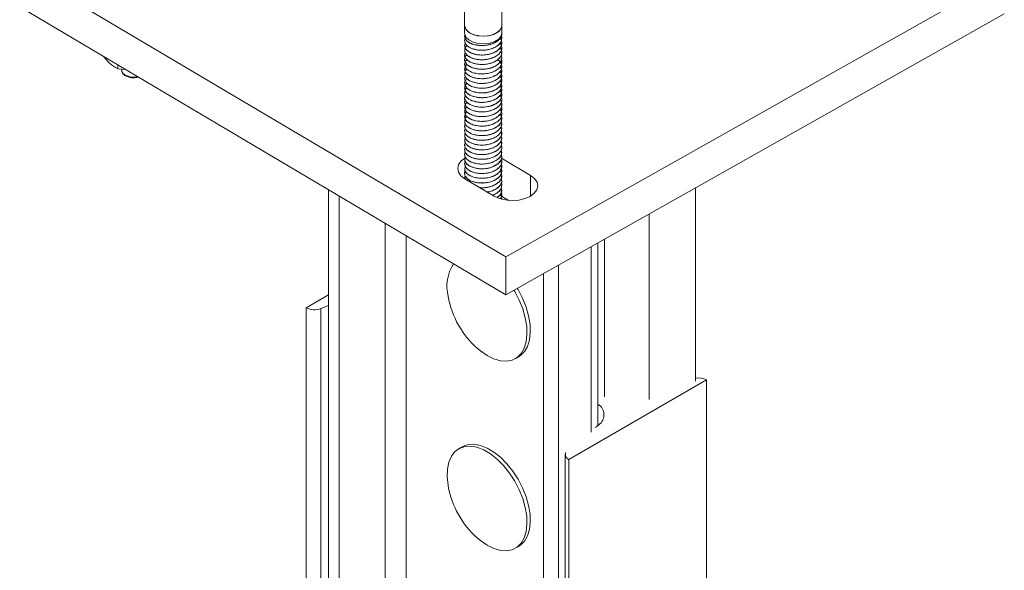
# Model space of a CAD drawing. Header units: millimetres. Extents: x -136 to 1613, y -2821 to -510.
# Tile 12 of 69: x -136 to 76, y -1948 to -1830. Entities that reach past the tile are written whole.
import ezdxf

# ---------------------------------------------------------------- set-up
doc = ezdxf.new("R2010")
doc.units = ezdxf.units.MM

msp = doc.modelspace()

# ---------------------------------------------------------------- linework, layer by layer
at = {"color": 7, "linetype": 'Continuous', "lineweight": 15}
for p, q in [((-135.98, -1818.76), (-31.22, -1880.74)), ((-31.22, -1880.74), (76.14, -1820.27)), ((-135.98, -1826.93), (-31.22, -1888.91)), ((-40.12, -1827.27), (-40.12, -1830.93)), ((-32.12, -1830.93), (-32.12, -1827.26)), ((-31.22, -1888.91), (76.14, -1828.43)), ((-40.12, -1830.93), (-40.12, -1832.57)), ((-32.12, -1832.57), (-32.12, -1830.93)), ((-32.12, -1832.68), (-32.12, -1832.67)), ((-40.12, -1833.18), (-40.12, -1833.19)), ((-40.12, -1834.2), (-40.12, -1834.21)), ((-32.12, -1833.7), (-32.12, -1833.69)), ((-32.12, -1834.72), (-32.12, -1834.71)), ((-40.12, -1835.22), (-40.12, -1835.23)), ((-40.12, -1836.25), (-40.12, -1836.25)), ((-32.12, -1835.74), (-32.12, -1835.74)), ((-32.12, -1836.76), (-32.12, -1836.76)), ((-117.82, -1837.67), (-116.82, -1838.86)), ((-40.12, -1837.27), (-40.12, -1837.27)), ((-40.12, -1838.29), (-40.12, -1838.3)), ((-32.12, -1837.78), (-32.12, -1837.78)), ((-32.12, -1838.81), (-32.12, -1838.8)), ((-114.86, -1839.42), (-114.86, -1840.24)), ((-114.86, -1840.24), (-113.29, -1840.41)), ((-40.12, -1839.31), (-40.12, -1839.32)), ((-40.12, -1840.33), (-40.12, -1840.34)), ((-32.12, -1839.83), (-32.12, -1839.82)), ((-32.12, -1840.85), (-32.12, -1840.84)), ((-40.12, -1841.35), (-40.12, -1841.36)), ((-40.12, -1842.37), (-40.12, -1842.38)), ((-32.12, -1841.87), (-32.12, -1841.86)), ((-32.12, -1842.89), (-32.12, -1842.88)), ((-40.12, -1843.39), (-40.12, -1843.4)), ((-40.12, -1844.41), (-40.12, -1844.42)), ((-32.12, -1843.91), (-32.12, -1843.9)), ((-32.12, -1844.93), (-32.12, -1844.92)), ((-40.12, -1845.43), (-40.12, -1845.44)), ((-40.12, -1846.45), (-40.12, -1846.46)), ((-40.12, -1847.47), (-40.12, -1847.48)), ((-32.12, -1845.95), (-32.12, -1845.94)), ((-32.12, -1846.97), (-32.12, -1846.96)), ((-40.12, -1848.49), (-40.12, -1848.5)), ((-40.12, -1849.51), (-40.12, -1849.52)), ((-32.12, -1847.99), (-32.12, -1847.98)), ((-32.12, -1849.01), (-32.12, -1849)), ((-40.12, -1850.53), (-40.12, -1850.54)), ((-40.12, -1851.56), (-40.12, -1851.56)), ((-32.12, -1850.03), (-32.12, -1850.02)), ((-32.12, -1851.05), (-32.12, -1851.05)), ((-40.12, -1852.58), (-40.12, -1852.58)), ((-40.12, -1853.6), (-40.12, -1853.6)), ((-32.12, -1852.07), (-32.12, -1852.07)), ((-32.12, -1853.09), (-32.12, -1853.09)), ((-40.12, -1854.62), (-40.12, -1854.63)), ((-40.12, -1855.64), (-40.12, -1855.65)), ((-32.12, -1854.12), (-32.12, -1854.11)), ((-32.12, -1855.14), (-32.12, -1855.13)), ((-40.12, -1856.66), (-40.12, -1856.67)), ((-40.12, -1857.68), (-40.12, -1857.69)), ((-32.12, -1856.16), (-32.12, -1856.15)), ((-32.12, -1857.18), (-32.12, -1857.17)), ((-40.12, -1858.7), (-40.12, -1858.71)), ((-40.12, -1859.72), (-40.12, -1859.73)), ((-25.9, -1863.23), (-32.18, -1859.51)), ((-32.12, -1858.2), (-32.12, -1858.19)), ((-32.12, -1859.22), (-32.12, -1859.21)), ((-32.12, -1860.24), (-32.12, -1860.23)), ((-40.12, -1860.74), (-40.12, -1860.75)), ((-40.12, -1861.76), (-40.12, -1861.77)), ((-32.12, -1861.26), (-32.12, -1861.25)), ((-32.12, -1862.28), (-32.12, -1862.27)), ((-40.12, -1862.78), (-40.12, -1862.79)), ((-40.12, -1863.8), (-40.12, -1863.81)), ((-40.06, -1863.94), (-33.77, -1867.66)), ((-40.03, -1863.8), (-39.98, -1863.99)), ((-32.12, -1863.3), (-32.12, -1863.29)), ((-32.12, -1864.32), (-32.12, -1864.31)), ((-69.43, -1866.3), (-69.43, -1984.63)), ((-32.12, -1865.34), (-32.12, -1865.33)), ((-32.12, -1866.36), (-32.12, -1866.36)), ((9.59, -1865.92), (9.59, -1907.53)), ((-67.17, -1867.64), (-67.17, -1986.53)), ((-32.18, -1867.67), (-32.41, -1867.55)), ((-30.64, -1868.58), (-32.18, -1867.67)), ((-32.12, -1867.38), (-32.12, -1867.38)), ((-11.42, -1917.09), (-11.42, -1877.75)), ((-31.22, -1888.91), (-31.22, -1880.74)), ((-19.87, -2013.95), (-19.87, -1882.51)), ((-23.12, -2012.6), (-23.12, -1884.34)), ((-69.43, -1888.9), (-74.28, -1891.7)), ((-74.28, -1891.7), (-74.28, -2544.93)), ((-71.08, -1891.86), (-69.43, -1891.19)), ((-71.08, -1891.86), (-71.08, -2545.1)), ((-29.24, -1902.68), (-28.52, -1902.28)), ((-17.71, -1924.36), (11.99, -1907.21)), ((11.99, -1907.21), (11.99, -2118.56)), ((-11.23, -1916.93), (-11.92, -1917.5)), ((-40.62, -1921.63), (-41.34, -1922.03)), ((-18.45, -1923.34), (-18.45, -2133.12)), ((-17.71, -1924.36), (-17.71, -2133.55)), ((-29.24, -1943.51), (-28.52, -1943.11))]:
    msp.add_line(p, q, dxfattribs=at)
at = {"color": 8, "linetype": 'Continuous', "lineweight": 15}
for p, q in [((-32.18, -1862.68), (-32.18, -1861.86)), ((-25.9, -1867.66), (-25.9, -1863.23)), ((-0.38, -1871.53), (-0.38, -1911.46)), ((-57.21, -1873.53), (-57.21, -1982.61)), ((-52.73, -1876.18), (-52.73, -1982.87)), ((-9.97, -1876.94), (-9.97, -1910.91)), ((-12.83, -1878.55), (-12.83, -1918.47))]:
    msp.add_line(p, q, dxfattribs=at)
at = {"color": 7, "linetype": 'Continuous', "lineweight": 15, "flags": 128}
for points in [[(-40.12, -1830.93), (-40.08, -1831.26), (-39.74, -1831.92), (-39.06, -1832.5), (-38.12, -1832.93), (-37.01, -1833.18), (-35.81, -1833.23), (-34.64, -1833.08), (-33.6, -1832.73), (-32.79, -1832.21), (-32.28, -1831.58), (-32.12, -1830.93)], [(-40.12, -1830.93), (-40.11, -1831.08), (-39.86, -1831.75), (-39.28, -1832.35), (-38.41, -1832.83), (-37.34, -1833.13), (-36.16, -1833.24), (-34.98, -1833.15), (-33.9, -1832.85), (-33.02, -1832.39), (-32.41, -1831.8), (-32.14, -1831.13), (-32.12, -1830.93)], [(-40.12, -1832.57), (-40.11, -1832.71), (-39.84, -1833.41), (-39.22, -1834.03), (-38.29, -1834.51), (-37.16, -1834.8), (-35.92, -1834.87), (-34.71, -1834.73), (-33.63, -1834.37), (-32.79, -1833.84), (-32.27, -1833.19), (-32.12, -1832.57)], [(-32.51, -1843.88), (-32.44, -1843.95), (-32.13, -1844.72), (-32.21, -1845.44), (-32.56, -1846.05), (-32.66, -1846.16), (-32.85, -1846.35), (-33.34, -1846.71), (-34.24, -1847.13), (-34.66, -1847.26), (-35.25, -1847.39), (-36.5, -1847.49), (-37.52, -1847.4), (-38.62, -1847.09), (-39.41, -1846.65), (-39.69, -1846.39), (-39.81, -1846.25), (-39.87, -1846.18), (-39.9, -1846.14), (-39.91, -1846.12), (-39.92, -1846.11), (-39.92, -1846.1), (-39.92, -1846.1), (-39.92, -1846.1), (-39.92, -1846.1), (-39.92, -1846.1), (-39.92, -1846.1), (-39.92, -1846.1), (-39.92, -1846.1), (-39.92, -1846.1), (-39.92, -1846.1), (-39.92, -1846.1), (-39.92, -1846.1), (-39.93, -1846.09), (-39.95, -1846.05), (-40.02, -1845.9), (-40.12, -1845.46), (-39.98, -1844.87), (-39.81, -1844.6), (-39.59, -1844.36), (-39.58, -1844.36)], [(-32.23, -1853.57), (-32.19, -1853.66), (-32.12, -1854.11), (-32.14, -1854.36), (-32.37, -1854.96), (-32.98, -1855.64), (-33.77, -1856.13), (-34.85, -1856.5), (-36, -1856.67), (-37.24, -1856.62), (-37.5, -1856.59), (-37.58, -1856.57), (-37.59, -1856.57), (-37.59, -1856.57), (-37.59, -1856.57), (-37.59, -1856.57), (-37.59, -1856.57), (-37.59, -1856.57), (-37.59, -1856.57), (-37.59, -1856.57), (-37.59, -1856.57), (-37.6, -1856.57), (-37.71, -1856.55), (-37.91, -1856.5), (-39.12, -1856.03), (-39.72, -1855.55), (-39.86, -1855.37), (-40.05, -1855.01), (-40.09, -1854.33), (-39.97, -1854.1)], [(-39.86, -1859.4), (-39.96, -1859.45), (-40.85, -1860.1), (-41.42, -1860.87), (-41.62, -1861.69), (-41.45, -1862.51), (-40.92, -1863.28), (-40.06, -1863.94)], [(-32.22, -1858.68), (-32.21, -1858.69), (-32.13, -1859.38), (-32.38, -1860.09), (-32.97, -1860.74), (-33.81, -1861.25), (-34.7, -1861.56), (-35.97, -1861.77), (-37.12, -1861.74), (-37.4, -1861.71), (-37.54, -1861.68), (-37.6, -1861.67), (-37.64, -1861.66), (-37.64, -1861.66), (-37.65, -1861.66), (-37.65, -1861.66), (-37.65, -1861.66), (-37.65, -1861.66), (-37.65, -1861.66), (-37.65, -1861.66), (-37.65, -1861.66), (-37.65, -1861.66), (-37.65, -1861.66), (-37.65, -1861.66), (-37.78, -1861.63), (-38.02, -1861.58), (-39.13, -1861.12), (-39.73, -1860.64), (-40.07, -1860.07), (-40.08, -1859.43), (-39.98, -1859.22)], [(-33.77, -1867.66), (-32.64, -1868.17), (-31.32, -1868.5), (-29.9, -1868.62), (-28.48, -1868.52), (-27.14, -1868.21), (-25.99, -1867.72), (-25.11, -1867.06), (-24.54, -1866.3), (-24.34, -1865.48), (-24.51, -1864.66), (-25.04, -1863.89), (-25.9, -1863.23)], [(-28.52, -1902.28), (-28.11, -1902.01), (-27.24, -1901.16), (-26.58, -1900.02), (-26.16, -1898.64), (-25.97, -1897.06), (-26.03, -1895.32), (-26.34, -1893.47), (-26.89, -1891.56), (-27.65, -1889.65), (-28.62, -1887.8), (-28.78, -1887.53)], [(-35.29, -1902.01), (-33.83, -1902.73), (-32.42, -1903.13), (-31.09, -1903.22), (-29.88, -1902.98), (-28.83, -1902.42), (-27.96, -1901.56), (-27.3, -1900.42), (-26.87, -1899.04), (-26.69, -1897.46), (-26.75, -1895.72), (-27.06, -1893.87), (-27.6, -1891.96), (-28.37, -1890.06), (-29.33, -1888.2), (-29.49, -1887.93)], [(-37.36, -1900.49), (-36.74, -1901), (-35.29, -1902.01)], [(-35.29, -1942.84), (-33.83, -1943.55), (-32.42, -1943.96), (-31.09, -1944.04), (-29.88, -1943.8), (-28.83, -1943.25), (-27.96, -1942.39), (-27.3, -1941.25), (-26.87, -1939.87), (-26.69, -1938.29), (-26.75, -1936.55), (-27.06, -1934.7), (-27.6, -1932.79), (-28.37, -1930.88), (-29.33, -1929.03), (-30.47, -1927.29), (-31.74, -1925.7), (-33.12, -1924.32), (-34.56, -1923.18), (-36.02, -1922.31), (-37.46, -1921.75), (-38.83, -1921.51), (-40.11, -1921.58), (-41.24, -1921.98), (-42.21, -1922.69), (-42.97, -1923.7), (-43.52, -1924.96), (-43.82, -1926.44), (-43.89, -1928.11), (-43.7, -1929.92), (-43.67, -1930.12)], [(-28.52, -1943.11), (-28.11, -1942.84), (-27.24, -1941.98), (-26.58, -1940.85), (-26.16, -1939.47), (-25.97, -1937.89), (-26.03, -1936.14), (-26.34, -1934.29), (-26.89, -1932.39), (-27.65, -1930.48), (-28.62, -1928.63), (-29.75, -1926.88), (-31.03, -1925.3), (-32.4, -1923.91), (-33.84, -1922.77), (-35.3, -1921.91), (-36.74, -1921.35), (-38.12, -1921.1), (-39.39, -1921.18), (-40.53, -1921.58), (-40.62, -1921.63)], [(-37.36, -1941.32), (-36.74, -1941.83), (-35.29, -1942.84)]]:
    msp.add_lwpolyline(points, dxfattribs=at)
at = {"color": 7, "linetype": 'Continuous', "lineweight": 15}
for centre, radius, start, end in [((-34.86, -1887.08), 9.08, 147.612, 194.0785), ((-24.44, -1885.84), 19.53, 190.1829, 228.6003), ((-72.5, -1888.22), 3.91, 242.9115, 291.3066), ((10.23, -1910.6), 3.81, 62.5366, 99.6298), ((-12.74, -1914.77), 2.64, 304.9678, 59.8968), ((-17.32, -1923.34), 1.1, 155.4986, 249.0106), ((-24.44, -1926.67), 19.53, 190.1829, 228.6003)]:
    msp.add_arc(centre, radius, start, end, dxfattribs=at)
for points, knots in [([(-32.13, -1832.67), (-32.15, -1832.9), (-32.21, -1833.37), (-32.65, -1833.95), (-33.13, -1834.34), (-33.69, -1834.68), (-34.17, -1834.88), (-34.64, -1835.01), (-35, -1835.11), (-35.72, -1835.23), (-36.66, -1835.26), (-37.37, -1835.18), (-37.72, -1835.11), (-38.18, -1835.01), (-38.87, -1834.77), (-39.61, -1834.29), (-40.01, -1833.77), (-40.12, -1833.37), (-40.12, -1833.17), (-40.12, -1833.11), (-40.11, -1833), (-40.07, -1832.91), (-40.02, -1832.82)], [0, 0, 0, 0, 0.0838048, 0.1715884, 0.228319, 0.2603477, 0.3469209, 0.3568711, 0.3749714, 0.4355379, 0.523569, 0.5842278, 0.6016827, 0.6105232, 0.6992133, 0.786424, 0.873925, 0.937061, 0.9546049, 0.9598555, 0.9627621, 1, 1, 1, 1]), ([(-40.1, -1833.19), (-40.1, -1833.23), (-40.16, -1833.48), (-39.91, -1833.94), (-39.35, -1834.51), (-38.46, -1834.95), (-37.36, -1835.22), (-36.15, -1835.28), (-34.93, -1835.13), (-33.83, -1834.77), (-32.93, -1834.24), (-32.35, -1833.58), (-32.09, -1833.03), (-32.14, -1832.73), (-32.15, -1832.68)], [0, 0, 0, 0, 0.015083, 0.1126, 0.207949, 0.305057, 0.401937, 0.49743, 0.594991, 0.690656, 0.787321, 0.884578, 0.97986, 1, 1, 1, 1]), ([(-32.24, -1833.15), (-32.22, -1833.18), (-32.08, -1833.43), (-32.11, -1833.97), (-32.38, -1834.67), (-33, -1835.3), (-33.85, -1835.79), (-34.91, -1836.13), (-36.07, -1836.29), (-37.23, -1836.24), (-38.18, -1836.04), (-38.79, -1835.8), (-39.33, -1835.51), (-39.64, -1835.25), (-39.84, -1835), (-39.97, -1834.8), (-40.14, -1834.42), (-40.12, -1833.92), (-39.96, -1833.56), (-39.85, -1833.42), (-39.84, -1833.41)], [0, 0, 0, 0, 0.009569, 0.087507, 0.169776, 0.242865, 0.320609, 0.397598, 0.476149, 0.553154, 0.630878, 0.681265, 0.709476, 0.786139, 0.795003, 0.811047, 0.864603, 0.942563, 0.996766, 1, 1, 1, 1]), ([(-32.5, -1834.75), (-32.4, -1834.87), (-32.19, -1835.15), (-32.12, -1835.52), (-32.12, -1835.75), (-32.12, -1835.82), (-32.14, -1836.08), (-32.24, -1836.4), (-32.53, -1836.84), (-32.92, -1837.27), (-33.38, -1837.57), (-33.69, -1837.72), (-33.71, -1837.73), (-33.74, -1837.74), (-33.9, -1837.82), (-34.21, -1837.94), (-34.55, -1838.05), (-34.84, -1838.12), (-35.21, -1838.21), (-35.94, -1838.31), (-37, -1838.31), (-38.1, -1838.12), (-38.75, -1837.86), (-39.1, -1837.67), (-39.35, -1837.52), (-39.76, -1837.19), (-40.1, -1836.66), (-40.16, -1836.03), (-39.92, -1835.55), (-39.71, -1835.28), (-39.62, -1835.21), (-39.62, -1835.21)], [0, 0, 0, 0, 0.040884, 0.093018, 0.10716, 0.111239, 0.113323, 0.183975, 0.208653, 0.256081, 0.328044, 0.328317, 0.328847, 0.330678, 0.337431, 0.36328, 0.39888, 0.406225, 0.420758, 0.471314, 0.542694, 0.613777, 0.686098, 0.693281, 0.707506, 0.757019, 0.828778, 0.900878, 0.971469, 0.997993, 1, 1, 1, 1]), ([(-32.51, -1833.7), (-32.46, -1833.74), (-32.41, -1833.78), (-32.38, -1833.83), (-32.38, -1833.84), (-32.37, -1833.85), (-32.34, -1833.91), (-32.22, -1834.14), (-32.08, -1834.6), (-32.16, -1835.26), (-32.58, -1835.94), (-33.07, -1836.34), (-33.38, -1836.53), (-33.46, -1836.58), (-33.74, -1836.73), (-34.36, -1836.99), (-35.36, -1837.24), (-36.53, -1837.32), (-37.33, -1837.23), (-37.79, -1837.14), (-38.14, -1837.06), (-38.76, -1836.85), (-39.48, -1836.44), (-39.99, -1835.88), (-40.19, -1835.28), (-40.05, -1834.9), (-39.99, -1834.72)], [0, 0, 0, 0, 0.016308, 0.016516, 0.016865, 0.017994, 0.021963, 0.03675, 0.093616, 0.1698, 0.245687, 0.322886, 0.325629, 0.330295, 0.345395, 0.398583, 0.47519, 0.551348, 0.627501, 0.635282, 0.650764, 0.704738, 0.781164, 0.856834, 0.934047, 1, 1, 1, 1]), ([(-40.1, -1834.21), (-40.08, -1834.41), (-40.04, -1834.81), (-39.53, -1835.39), (-38.72, -1835.87), (-37.67, -1836.19), (-36.48, -1836.31), (-35.26, -1836.21), (-34.11, -1835.91), (-33.14, -1835.42), (-32.47, -1834.79), (-32.13, -1834.19), (-32.16, -1833.82), (-32.17, -1833.7)], [0, 0, 0, 0, 0.086343, 0.182229, 0.278609, 0.375975, 0.471224, 0.568549, 0.66503, 0.760822, 0.858346, 0.953732, 1, 1, 1, 1]), ([(-40.08, -1835.23), (-40.08, -1835.37), (-40.09, -1835.72), (-39.69, -1836.26), (-38.97, -1836.78), (-37.98, -1837.14), (-36.81, -1837.32), (-35.58, -1837.28), (-34.41, -1837.03), (-33.38, -1836.59), (-32.62, -1835.99), (-32.18, -1835.34), (-32.16, -1834.91), (-32.16, -1834.72)], [0, 0, 0, 0, 0.0598375, 0.1565686, 0.2521349, 0.3496732, 0.4452078, 0.5419796, 0.6391267, 0.7344202, 0.8318899, 0.9279106, 1, 1, 1, 1]), ([(-40.1, -1837.28), (-40.11, -1837.29), (-40.24, -1837.62), (-39.74, -1838.3), (-38.6, -1839.04), (-36.87, -1839.4), (-35.02, -1839.28), (-33.36, -1838.69), (-32.44, -1837.84), (-32.1, -1837.16), (-32.15, -1836.84), (-32.16, -1836.77)], [0, 0, 0, 0, 0.0067147, 0.1523, 0.296491, 0.4408645, 0.5862949, 0.7299218, 0.8758159, 0.9714838, 1, 1, 1, 1]), ([(-32.5, -1835.71), (-32.5, -1835.71), (-32.25, -1835.95), (-32.11, -1836.46), (-32.13, -1837.19), (-32.47, -1837.85), (-33.12, -1838.46), (-34.01, -1838.92), (-34.95, -1839.19), (-35.72, -1839.3), (-36.53, -1839.34), (-37.19, -1839.29), (-37.91, -1839.16), (-38.58, -1838.97), (-39.33, -1838.59), (-39.72, -1838.23), (-39.86, -1838.03), (-39.87, -1838.01), (-39.9, -1837.96), (-40.02, -1837.77), (-40.14, -1837.38), (-40.15, -1836.97), (-39.99, -1836.75), (-39.97, -1836.73)], [0, 0, 0, 0, 0.000395, 0.090019, 0.157008, 0.2306, 0.307253, 0.382573, 0.452537, 0.505662, 0.535199, 0.610116, 0.636358, 0.686565, 0.762171, 0.837772, 0.838378, 0.839543, 0.843555, 0.858297, 0.914559, 0.990255, 1, 1, 1, 1]), ([(-40.08, -1836.25), (-40.09, -1836.33), (-40.14, -1836.62), (-39.83, -1837.12), (-39.2, -1837.67), (-38.27, -1838.08), (-37.14, -1838.31), (-35.92, -1838.33), (-34.72, -1838.14), (-33.64, -1837.75), (-32.79, -1837.19), (-32.28, -1836.5), (-32.06, -1836), (-32.12, -1835.75), (-32.13, -1835.74)], [0, 0, 0, 0, 0.033231, 0.130543, 0.225805, 0.323204, 0.419544, 0.515489, 0.612998, 0.708335, 0.805443, 0.902306, 0.997802, 1, 1, 1, 1]), ([(-116.82, -1838.86), (-116.77, -1838.9), (-116.11, -1839.52), (-115.46, -1839.89), (-114.86, -1840.24)], [0, 0, 0, 0, 0.070206, 1, 1, 1, 1]), ([(-32.26, -1838.18), (-32.24, -1838.23), (-32.1, -1838.51), (-32.09, -1839.05), (-32.31, -1839.6), (-32.64, -1840.04), (-33.07, -1840.44), (-33.83, -1840.89), (-34.89, -1841.23), (-36.05, -1841.39), (-37.21, -1841.35), (-38.16, -1841.15), (-38.78, -1840.91), (-39.32, -1840.62), (-39.63, -1840.36), (-39.83, -1840.11), (-39.97, -1839.92), (-40.14, -1839.53), (-40.13, -1839.07), (-39.95, -1838.67), (-39.81, -1838.44), (-39.66, -1838.32), (-39.62, -1838.29)], [0, 0, 0, 0, 0.015392, 0.090679, 0.164378, 0.192324, 0.239923, 0.314702, 0.388692, 0.464213, 0.538278, 0.612966, 0.662038, 0.688547, 0.762257, 0.770985, 0.786475, 0.837674, 0.912657, 0.949385, 0.986685, 1, 1, 1, 1]), ([(-33.04, -1838.25), (-33.01, -1838.26), (-32.7, -1838.45), (-32.53, -1838.7), (-32.39, -1838.93), (-32.38, -1838.95), (-32.34, -1839.01), (-32.22, -1839.23), (-32.08, -1839.69), (-32.16, -1840.35), (-32.57, -1841.03), (-33.07, -1841.45), (-33.45, -1841.67), (-33.74, -1841.83), (-34.35, -1842.09), (-35.34, -1842.34), (-36.51, -1842.42), (-37.31, -1842.34), (-37.78, -1842.24), (-38.13, -1842.16), (-38.75, -1841.96), (-39.47, -1841.55), (-39.99, -1840.99), (-40.17, -1840.37), (-40.06, -1839.77), (-39.73, -1839.44), (-39.59, -1839.29)], [0, 0, 0, 0, 0.006247, 0.073017, 0.073597, 0.074667, 0.078269, 0.091338, 0.140828, 0.207697, 0.274236, 0.341963, 0.349344, 0.362888, 0.408396, 0.475571, 0.542389, 0.609203, 0.616341, 0.630022, 0.676945, 0.744025, 0.810378, 0.878115, 0.944553, 1, 1, 1, 1]), ([(-32.25, -1837.26), (-32.19, -1837.42), (-32.06, -1837.81), (-32.22, -1838.45), (-32.64, -1839.04), (-33.12, -1839.43), (-33.67, -1839.77), (-34.16, -1839.97), (-34.62, -1840.11), (-34.99, -1840.21), (-35.71, -1840.34), (-36.76, -1840.37), (-37.88, -1840.21), (-38.85, -1839.88), (-39.6, -1839.4), (-40.01, -1838.88), (-40.12, -1838.48), (-40.12, -1838.27), (-40.12, -1838.22), (-40.12, -1838.2), (-40.1, -1837.99), (-40, -1837.71), (-39.78, -1837.41), (-39.66, -1837.3), (-39.61, -1837.26)], [0, 0, 0, 0, 0.050529, 0.125289, 0.200696, 0.250068, 0.27699, 0.351397, 0.360155, 0.375776, 0.427534, 0.503221, 0.577763, 0.653978, 0.728966, 0.804123, 0.859818, 0.874538, 0.878604, 0.879813, 0.880473, 0.954945, 0.981105, 1, 1, 1, 1]), ([(-40.07, -1838.29), (-40.03, -1838.58), (-39.94, -1839.19), (-38.84, -1839.95), (-37.21, -1840.39), (-35.35, -1840.36), (-33.62, -1839.85), (-32.5, -1838.95), (-32, -1838.18), (-32.13, -1837.8), (-32.14, -1837.79)], [0, 0, 0, 0, 0.12666, 0.270398, 0.415687, 0.560304, 0.704381, 0.850132, 0.993734, 1, 1, 1, 1]), ([(-40.03, -1839.31), (-40.03, -1839.54), (-40.02, -1840.09), (-39.08, -1840.85), (-37.54, -1841.36), (-35.68, -1841.42), (-33.91, -1840.99), (-32.65, -1840.16), (-32.05, -1839.34), (-32.17, -1838.89), (-32.19, -1838.81)], [0, 0, 0, 0, 0.100411, 0.244035, 0.389901, 0.533868, 0.678724, 0.823829, 0.967678, 1, 1, 1, 1]), ([(-114, -1840.55), (-114.01, -1840.62), (-114.01, -1840.9), (-113.73, -1841.34), (-113.2, -1841.8), (-112.44, -1842.11), (-111.74, -1842.25), (-111.33, -1842.22), (-111.23, -1842.22)], [0, 0, 0, 0, 0.065035, 0.267483, 0.473068, 0.695398, 0.924661, 1, 1, 1, 1]), ([(-32.54, -1839.78), (-32.45, -1839.89), (-32.16, -1840.26), (-32.07, -1840.91), (-32.29, -1841.67), (-32.86, -1842.34), (-33.65, -1842.84), (-34.63, -1843.2), (-35.73, -1843.42), (-36.92, -1843.42), (-38.05, -1843.24), (-39, -1842.88), (-39.58, -1842.45), (-39.86, -1842.13), (-40.1, -1841.73), (-40.16, -1841.19), (-39.97, -1840.64), (-39.66, -1840.4), (-39.55, -1840.31)], [0, 0, 0, 0, 0.036295, 0.121041, 0.187015, 0.265684, 0.340064, 0.387441, 0.471732, 0.543364, 0.603971, 0.689235, 0.754962, 0.783987, 0.812357, 0.89979, 0.964152, 1, 1, 1, 1]), ([(-32.54, -1840.77), (-32.4, -1840.99), (-32.09, -1841.46), (-32.1, -1842.21), (-32.46, -1842.94), (-33.12, -1843.55), (-34.02, -1844.02), (-35.12, -1844.35), (-36.25, -1844.46), (-37.35, -1844.39), (-38.39, -1844.16), (-39.3, -1843.73), (-39.92, -1843.14), (-40.16, -1842.53), (-40.12, -1842.07), (-39.99, -1841.85), (-39.97, -1841.81)], [0, 0, 0, 0, 0.0726858, 0.1586695, 0.229477, 0.3123825, 0.3835107, 0.4536577, 0.5429322, 0.600525, 0.6719378, 0.762669, 0.8359266, 0.9141378, 0.9866553, 1, 1, 1, 1]), ([(-40.03, -1841.36), (-40.06, -1841.47), (-40.16, -1841.89), (-39.49, -1842.62), (-38.16, -1843.27), (-36.36, -1843.5), (-34.52, -1843.24), (-33.03, -1842.54), (-32.18, -1841.66), (-32.21, -1841.06), (-32.22, -1840.84)], [0, 0, 0, 0, 0.047078, 0.191509, 0.337028, 0.480723, 0.62669, 0.770461, 0.91577, 1, 1, 1, 1]), ([(-40.02, -1840.34), (-40.04, -1840.5), (-40.09, -1840.99), (-39.3, -1841.74), (-37.86, -1842.32), (-36.02, -1842.47), (-34.21, -1842.12), (-32.83, -1841.35), (-32.11, -1840.5), (-32.2, -1839.98), (-32.22, -1839.83)], [0, 0, 0, 0, 0.073794, 0.217649, 0.363591, 0.50725, 0.652904, 0.797179, 0.941618, 1, 1, 1, 1]), ([(-110.44, -1842.04), (-110.49, -1842.05), (-110.76, -1842.14), (-111.08, -1842.14), (-111.34, -1842.15)], [0, 0, 0, 0, 0.180105, 1, 1, 1, 1]), ([(-32.54, -1841.82), (-32.48, -1841.89), (-32.19, -1842.21), (-32.07, -1842.82), (-32.21, -1843.5), (-32.63, -1844.17), (-33.39, -1844.76), (-34.46, -1845.2), (-35.58, -1845.43), (-36.68, -1845.47), (-37.83, -1845.33), (-38.82, -1845.01), (-39.53, -1844.55), (-40.02, -1843.99), (-40.2, -1843.35), (-39.99, -1842.79), (-39.75, -1842.48), (-39.63, -1842.37), (-39.59, -1842.33)], [0, 0, 0, 0, 0.023597, 0.107976, 0.174221, 0.227162, 0.318517, 0.391243, 0.455425, 0.528832, 0.590674, 0.672848, 0.741852, 0.792019, 0.884894, 0.957416, 0.984682, 1, 1, 1, 1]), ([(-32.5, -1842.87), (-32.4, -1843.02), (-32.12, -1843.43), (-32.08, -1844.11), (-32.36, -1844.85), (-32.94, -1845.46), (-33.79, -1845.97), (-34.81, -1846.32), (-36.02, -1846.5), (-37.15, -1846.46), (-38.24, -1846.24), (-39.15, -1845.86), (-39.82, -1845.3), (-40.13, -1844.73), (-40.13, -1844.12), (-39.94, -1843.67), (-39.67, -1843.44), (-39.62, -1843.39)], [0, 0, 0, 0, 0.048877, 0.130837, 0.197191, 0.276763, 0.335268, 0.41125, 0.486539, 0.558792, 0.61943, 0.703667, 0.77171, 0.846637, 0.90403, 0.982626, 1, 1, 1, 1]), ([(-40.08, -1842.38), (-40.08, -1842.53), (-40.07, -1842.91), (-39.64, -1843.46), (-38.88, -1843.97), (-37.86, -1844.31), (-36.69, -1844.47), (-35.46, -1844.41), (-34.3, -1844.14), (-33.29, -1843.68), (-32.56, -1843.07), (-32.16, -1842.44), (-32.16, -1842.03), (-32.16, -1841.87)], [0, 0, 0, 0, 0.069656, 0.166099, 0.261914, 0.359426, 0.454792, 0.551803, 0.648739, 0.744153, 0.841679, 0.937402, 1, 1, 1, 1]), ([(-40.02, -1843.39), (-40.03, -1843.6), (-40.05, -1844.13), (-39.15, -1844.89), (-37.64, -1845.43), (-35.98, -1845.5), (-34.6, -1845.25), (-33.54, -1844.85), (-32.73, -1844.27), (-32.21, -1843.59), (-32.16, -1843.12), (-32.13, -1842.89)], [0, 0, 0, 0, 0.091812, 0.235107, 0.380679, 0.524146, 0.621784, 0.717264, 0.814769, 0.911579, 1, 1, 1, 1]), ([(-32.55, -1844.87), (-32.46, -1844.98), (-32.16, -1845.35), (-32.06, -1846.01), (-32.24, -1846.6), (-32.54, -1847.07), (-32.83, -1847.37), (-33.13, -1847.59), (-33.36, -1847.75), (-33.81, -1848), (-34.63, -1848.31), (-35.78, -1848.52), (-36.91, -1848.52), (-38.03, -1848.34), (-38.99, -1847.99), (-39.72, -1847.45), (-40.09, -1846.87), (-40.17, -1846.33), (-40.01, -1846.02), (-39.95, -1845.91)], [0, 0, 0, 0, 0.039246, 0.129131, 0.200081, 0.230767, 0.286159, 0.308489, 0.321039, 0.353163, 0.425798, 0.503675, 0.579144, 0.643825, 0.734543, 0.805155, 0.884725, 0.956281, 1, 1, 1, 1]), ([(-40.04, -1845.44), (-40.06, -1845.53), (-40.18, -1845.94), (-39.55, -1846.65), (-38.26, -1847.32), (-36.47, -1847.58), (-34.62, -1847.35), (-33.1, -1846.67), (-32.2, -1845.78), (-32.21, -1845.17), (-32.22, -1844.93)], [0, 0, 0, 0, 0.038682, 0.183363, 0.328645, 0.472423, 0.618384, 0.76207, 0.907603, 1, 1, 1, 1]), ([(-40.02, -1844.42), (-40.04, -1844.57), (-40.11, -1845.04), (-39.36, -1845.78), (-37.95, -1846.38), (-36.13, -1846.56), (-34.3, -1846.24), (-32.89, -1845.49), (-32.13, -1844.63), (-32.2, -1844.08), (-32.22, -1843.91)], [0, 0, 0, 0, 0.0653693, 0.2093696, 0.3552314, 0.4988639, 0.6446719, 0.788751, 0.9334459, 1, 1, 1, 1]), ([(-40.09, -1846.46), (-40.1, -1846.49), (-40.23, -1846.84), (-39.71, -1847.52), (-38.54, -1848.25), (-36.8, -1848.59), (-34.94, -1848.45), (-33.33, -1847.84), (-32.28, -1846.94), (-32.21, -1846.25), (-32.18, -1845.94)], [0, 0, 0, 0, 0.0122568, 0.1577678, 0.3021567, 0.4464282, 0.59204, 0.7356781, 0.8815989, 1, 1, 1, 1]), ([(-32.52, -1845.89), (-32.51, -1845.89), (-32.45, -1845.95), (-32.41, -1846.04), (-32.34, -1846.15), (-32.31, -1846.2), (-32.3, -1846.23), (-32.29, -1846.24), (-32.29, -1846.24), (-32.29, -1846.24), (-32.29, -1846.24), (-32.29, -1846.24), (-32.29, -1846.24), (-32.29, -1846.24), (-32.29, -1846.24), (-32.29, -1846.25), (-32.29, -1846.26), (-32.27, -1846.29), (-32.23, -1846.39), (-32.1, -1846.74), (-32.1, -1847.33), (-32.46, -1848.05), (-33.12, -1848.66), (-33.85, -1849.04), (-34.49, -1849.26), (-35.22, -1849.45), (-36.21, -1849.57), (-37.48, -1849.49), (-38.58, -1849.19), (-39.38, -1848.75), (-39.91, -1848.24), (-40.16, -1847.65), (-40.12, -1847.17), (-39.98, -1846.92), (-39.95, -1846.87)], [0, 0, 0, 0, 0.0016281, 0.0207111, 0.0309106, 0.0361726, 0.038844, 0.0395171, 0.0398536, 0.0398972, 0.0399171, 0.0399279, 0.0399306, 0.0399326, 0.0399481, 0.039983, 0.0402765, 0.0442338, 0.0510471, 0.0732298, 0.1562953, 0.2302243, 0.3083305, 0.3794109, 0.4113642, 0.4485544, 0.5298307, 0.6026879, 0.6960339, 0.7657355, 0.828301, 0.9073025, 0.9798878, 1, 1, 1, 1]), ([(-32.5, -1846.94), (-32.44, -1847.03), (-32.22, -1847.33), (-32.07, -1847.91), (-32.21, -1848.65), (-32.72, -1849.37), (-33.51, -1849.91), (-34.47, -1850.3), (-35.52, -1850.53), (-36.67, -1850.58), (-37.84, -1850.43), (-38.81, -1850.11), (-39.58, -1849.62), (-40.08, -1849.02), (-40.16, -1848.39), (-39.99, -1847.85), (-39.73, -1847.61), (-39.61, -1847.49)], [0, 0, 0, 0, 0.027017, 0.100587, 0.170229, 0.249556, 0.330747, 0.38211, 0.456892, 0.529761, 0.592408, 0.679319, 0.739458, 0.81648, 0.903911, 0.953604, 1, 1, 1, 1]), ([(-40.09, -1847.48), (-40.03, -1847.77), (-39.92, -1848.4), (-38.79, -1849.16), (-37.14, -1849.58), (-35.28, -1849.53), (-33.56, -1849.01), (-32.47, -1848.1), (-31.99, -1847.34), (-32.12, -1846.97), (-32.12, -1846.97)], [0, 0, 0, 0, 0.132151, 0.27596, 0.421063, 0.56586, 0.709813, 0.85564, 0.999232, 1, 1, 1, 1]), ([(-32.25, -1848.41), (-32.24, -1848.43), (-32.08, -1848.68), (-32.1, -1849.21), (-32.27, -1849.72), (-32.48, -1850.03), (-32.66, -1850.26), (-33.04, -1850.61), (-33.76, -1851.06), (-34.78, -1851.42), (-35.98, -1851.59), (-37.16, -1851.56), (-38.29, -1851.34), (-39.17, -1850.94), (-39.8, -1850.41), (-40.13, -1849.85), (-40.13, -1849.22), (-39.94, -1848.75), (-39.64, -1848.52), (-39.59, -1848.48)], [0, 0, 0, 0, 0.0045, 0.084766, 0.15751, 0.168766, 0.187718, 0.239545, 0.298123, 0.381563, 0.459034, 0.530505, 0.607907, 0.691834, 0.753907, 0.832244, 0.900274, 0.980883, 1, 1, 1, 1]), ([(-32.53, -1848.96), (-32.5, -1848.98), (-32.24, -1849.24), (-32.09, -1849.8), (-32.15, -1850.52), (-32.55, -1851.23), (-33.26, -1851.82), (-34.25, -1852.27), (-35.35, -1852.55), (-36.5, -1852.62), (-37.63, -1852.51), (-38.63, -1852.23), (-39.43, -1851.78), (-39.98, -1851.21), (-40.17, -1850.6), (-40.05, -1849.98), (-39.73, -1849.64), (-39.58, -1849.48)], [0, 0, 0, 0, 0.008676, 0.088581, 0.159713, 0.222857, 0.307693, 0.371167, 0.442954, 0.518959, 0.578925, 0.65419, 0.725236, 0.791847, 0.871413, 0.936724, 1, 1, 1, 1]), ([(-40.02, -1849.52), (-40.03, -1849.7), (-40.08, -1850.2), (-39.25, -1850.95), (-37.79, -1851.52), (-35.95, -1851.65), (-34.14, -1851.29), (-32.79, -1850.5), (-32.1, -1849.66), (-32.19, -1849.15), (-32.22, -1849.02)], [0, 0, 0, 0, 0.079452, 0.22323, 0.369197, 0.512892, 0.658418, 0.802843, 0.947129, 1, 1, 1, 1]), ([(-40.04, -1848.5), (-40.03, -1848.74), (-40.01, -1849.3), (-39.03, -1850.07), (-37.47, -1850.56), (-35.61, -1850.6), (-33.85, -1850.15), (-32.61, -1849.3), (-32.04, -1848.5), (-32.16, -1848.06), (-32.18, -1848)], [0, 0, 0, 0, 0.106015, 0.249634, 0.395419, 0.539496, 0.684158, 0.829441, 0.973208, 1, 1, 1, 1]), ([(-40.06, -1851.57), (-40.08, -1851.63), (-40.2, -1852), (-39.63, -1852.7), (-38.39, -1853.4), (-36.63, -1853.7), (-34.77, -1853.51), (-33.21, -1852.87), (-32.23, -1851.97), (-32.21, -1851.32), (-32.2, -1851.05)], [0, 0, 0, 0, 0.0261367, 0.171248, 0.3160906, 0.4600599, 0.6059179, 0.7495373, 0.895317, 1, 1, 1, 1]), ([(-32.28, -1851.5), (-32.23, -1851.59), (-32.07, -1851.89), (-32.13, -1852.42), (-32.42, -1853.1), (-33.07, -1853.73), (-34.01, -1854.23), (-35.07, -1854.54), (-36.23, -1854.67), (-37.39, -1854.6), (-38.43, -1854.34), (-39.29, -1853.93), (-39.89, -1853.39), (-40.15, -1852.77), (-40.14, -1852.29), (-39.98, -1852.05), (-39.95, -1852)], [0, 0, 0, 0, 0.031027, 0.103939, 0.172168, 0.268478, 0.342716, 0.422078, 0.502527, 0.580435, 0.661482, 0.738641, 0.820434, 0.900904, 0.980555, 1, 1, 1, 1]), ([(-32.56, -1849.99), (-32.44, -1850.12), (-32.16, -1850.47), (-32.08, -1851.11), (-32.26, -1851.81), (-32.79, -1852.48), (-33.6, -1853.03), (-34.73, -1853.45), (-35.72, -1853.6), (-36.48, -1853.62), (-37.17, -1853.59), (-38.05, -1853.44), (-38.98, -1853.09), (-39.69, -1852.59), (-40.09, -1852), (-40.15, -1851.38), (-39.97, -1850.85), (-39.66, -1850.59), (-39.56, -1850.51)], [0, 0, 0, 0, 0.044375, 0.114123, 0.185941, 0.251272, 0.33247, 0.400158, 0.48474, 0.513573, 0.540599, 0.610983, 0.682511, 0.752081, 0.823771, 0.892468, 0.965749, 1, 1, 1, 1]), ([(-40.03, -1850.55), (-40.05, -1850.66), (-40.14, -1851.1), (-39.46, -1851.83), (-38.1, -1852.47), (-36.29, -1852.68), (-34.45, -1852.41), (-32.98, -1851.69), (-32.16, -1850.82), (-32.21, -1850.24), (-32.22, -1850.03)], [0, 0, 0, 0, 0.052736, 0.197016, 0.342666, 0.486324, 0.632267, 0.776117, 0.921247, 1, 1, 1, 1]), ([(-32.28, -1852.48), (-32.2, -1852.7), (-32.06, -1853.11), (-32.24, -1853.79), (-32.65, -1854.37), (-33.14, -1854.75), (-33.42, -1854.93), (-33.53, -1854.99), (-33.58, -1855.01), (-33.6, -1855.02), (-33.68, -1855.06), (-33.93, -1855.19), (-34.54, -1855.42), (-35.5, -1855.63), (-36.68, -1855.68), (-37.82, -1855.54), (-38.63, -1855.27), (-39.17, -1854.99), (-39.63, -1854.66), (-40.03, -1854.18), (-40.19, -1853.56), (-40.02, -1853.18), (-39.94, -1852.99)], [0, 0, 0, 0, 0.071647, 0.137813, 0.224541, 0.278751, 0.295485, 0.305281, 0.307575, 0.308928, 0.31111, 0.326992, 0.37381, 0.454558, 0.531077, 0.612254, 0.692068, 0.727754, 0.767758, 0.849853, 0.928183, 1, 1, 1, 1]), ([(-40.12, -1852.58), (-40.04, -1852.91), (-39.88, -1853.56), (-38.65, -1854.32), (-36.97, -1854.7), (-35.1, -1854.6), (-33.45, -1854.04), (-32.32, -1853.13), (-32.21, -1852.41), (-32.15, -1852.07)], [0, 0, 0, 0, 0.145687, 0.28975, 0.43437, 0.579643, 0.723379, 0.869308, 1, 1, 1, 1]), ([(-40.06, -1853.61), (-40.08, -1853.71), (-40.12, -1854.06), (-39.71, -1854.63), (-38.88, -1855.21), (-37.71, -1855.58), (-36.36, -1855.71), (-34.99, -1855.57), (-33.74, -1855.16), (-32.78, -1854.54), (-32.2, -1853.81), (-32.17, -1853.31), (-32.16, -1853.09)], [0, 0, 0, 0, 0.046572, 0.155549, 0.263263, 0.372854, 0.480153, 0.58977, 0.697416, 0.806471, 0.915155, 1, 1, 1, 1]), ([(-32.24, -1855.59), (-32.18, -1855.8), (-32.05, -1856.24), (-32.27, -1856.93), (-32.78, -1857.57), (-33.45, -1858.03), (-34.05, -1858.3), (-34.48, -1858.45), (-35, -1858.58), (-35.8, -1858.72), (-36.67, -1858.73), (-37.37, -1858.65), (-38.1, -1858.52), (-38.92, -1858.23), (-39.67, -1857.71), (-40.09, -1857.11), (-40.19, -1856.55), (-40.01, -1856.22), (-39.96, -1856.13)], [0, 0, 0, 0, 0.070061, 0.150087, 0.230113, 0.307799, 0.350606, 0.381408, 0.409443, 0.464542, 0.551685, 0.585641, 0.615371, 0.713936, 0.789939, 0.868829, 0.960605, 1, 1, 1, 1]), ([(-32.27, -1854.67), (-32.2, -1854.82), (-32.09, -1855.07), (-32.13, -1855.33), (-32.15, -1855.43), (-32.15, -1855.44), (-32.16, -1855.45), (-32.16, -1855.45), (-32.16, -1855.45), (-32.16, -1855.45), (-32.16, -1855.45), (-32.16, -1855.45), (-32.16, -1855.45), (-32.16, -1855.46), (-32.16, -1855.47), (-32.17, -1855.5), (-32.18, -1855.55), (-32.23, -1855.7), (-32.33, -1855.94), (-32.66, -1856.42), (-33.25, -1856.92), (-34.23, -1857.37), (-35.27, -1857.64), (-36.41, -1857.73), (-37.28, -1857.66), (-37.96, -1857.52), (-38.63, -1857.32), (-39.36, -1856.94), (-39.96, -1856.36), (-40.15, -1855.73), (-40.13, -1855.27), (-39.99, -1855.09), (-39.99, -1855.09)], [0, 0, 0, 0, 0.0547941, 0.0844765, 0.0878221, 0.0895366, 0.089564, 0.0895761, 0.0895797, 0.0895821, 0.0895841, 0.0895937, 0.0896724, 0.090296, 0.0915453, 0.0940429, 0.0990383, 0.1090276, 0.1480473, 0.1831042, 0.2826073, 0.3509298, 0.4327722, 0.5108634, 0.5882444, 0.6152188, 0.6673679, 0.7502006, 0.8274823, 0.9231029, 0.9985199, 1, 1, 1, 1]), ([(-40.07, -1855.65), (-40.09, -1855.72), (-40.15, -1856.03), (-39.79, -1856.57), (-39.03, -1857.17), (-37.9, -1857.58), (-36.57, -1857.75), (-35.19, -1857.65), (-33.92, -1857.28), (-32.9, -1856.68), (-32.24, -1855.94), (-32.17, -1855.4), (-32.13, -1855.13)], [0, 0, 0, 0, 0.0301287, 0.1394919, 0.246918, 0.3566043, 0.4639921, 0.573415, 0.6815204, 0.7900983, 0.8992517, 1, 1, 1, 1]), ([(-40.09, -1854.62), (-40.07, -1854.83), (-40.02, -1855.29), (-39.4, -1855.92), (-38.42, -1856.41), (-37.15, -1856.69), (-35.77, -1856.7), (-34.44, -1856.44), (-33.28, -1855.94), (-32.49, -1855.24), (-32.11, -1854.6), (-32.16, -1854.22), (-32.18, -1854.12)], [0, 0, 0, 0, 0.093417, 0.200997, 0.310142, 0.418714, 0.526811, 0.636228, 0.743606, 0.853288, 0.960707, 1, 1, 1, 1]), ([(-40.1, -1857.69), (-40.1, -1857.72), (-40.18, -1857.99), (-39.87, -1858.51), (-39.17, -1859.14), (-38.09, -1859.57), (-36.78, -1859.78), (-35.39, -1859.72), (-34.1, -1859.39), (-33.02, -1858.83), (-32.35, -1858.09), (-32.06, -1857.5), (-32.13, -1857.2), (-32.14, -1857.18)], [0, 0, 0, 0, 0.013771, 0.123379, 0.230704, 0.340348, 0.448007, 0.5571, 0.665789, 0.773812, 0.883297, 0.990668, 1, 1, 1, 1]), ([(-32.27, -1857.7), (-32.2, -1857.89), (-32.06, -1858.26), (-32.24, -1858.87), (-32.64, -1859.48), (-33.41, -1860.07), (-34.39, -1860.49), (-35.53, -1860.74), (-36.69, -1860.79), (-37.82, -1860.64), (-38.82, -1860.31), (-39.54, -1859.86), (-40.02, -1859.29), (-40.21, -1858.72), (-40.02, -1858.32), (-39.96, -1858.18)], [0, 0, 0, 0, 0.06518, 0.124418, 0.207679, 0.287799, 0.373774, 0.450955, 0.53208, 0.614474, 0.694607, 0.77921, 0.843657, 0.940642, 1, 1, 1, 1]), ([(-32.23, -1856.67), (-32.21, -1856.71), (-32.07, -1856.98), (-32.12, -1857.48), (-32.32, -1857.99), (-32.65, -1858.43), (-33.13, -1858.86), (-33.77, -1859.22), (-34.4, -1859.44), (-35.11, -1859.64), (-36.11, -1859.77), (-37.33, -1859.71), (-38.43, -1859.45), (-39.28, -1859.04), (-39.91, -1858.47), (-40.14, -1857.87), (-40.15, -1857.4), (-40.01, -1857.2), (-40, -1857.19)], [0, 0, 0, 0, 0.015144, 0.094113, 0.165376, 0.195841, 0.254746, 0.340297, 0.372237, 0.403465, 0.501376, 0.580186, 0.662042, 0.753186, 0.823013, 0.917429, 0.992661, 1, 1, 1, 1]), ([(-40.07, -1856.67), (-40.07, -1856.84), (-40.06, -1857.26), (-39.52, -1857.87), (-38.59, -1858.39), (-37.35, -1858.7), (-35.98, -1858.76), (-34.63, -1858.54), (-33.44, -1858.07), (-32.59, -1857.4), (-32.14, -1856.72), (-32.17, -1856.3), (-32.18, -1856.16)], [0, 0, 0, 0, 0.077059, 0.185041, 0.29372, 0.402771, 0.510412, 0.620026, 0.727322, 0.836909, 0.944619, 1, 1, 1, 1]), ([(-32.26, -1859.73), (-32.21, -1859.83), (-32.06, -1860.15), (-32.16, -1860.7), (-32.51, -1861.39), (-33.21, -1861.99), (-34.18, -1862.46), (-35.25, -1862.74), (-36.4, -1862.83), (-37.59, -1862.73), (-38.62, -1862.44), (-39.4, -1862.01), (-39.97, -1861.45), (-40.15, -1860.83), (-40.12, -1860.37), (-39.99, -1860.2), (-39.99, -1860.2)], [0, 0, 0, 0, 0.036925, 0.112195, 0.18103, 0.280106, 0.353778, 0.430343, 0.515889, 0.590541, 0.68302, 0.757521, 0.827404, 0.92727, 0.999118, 1, 1, 1, 1]), ([(-40.09, -1859.73), (-40.1, -1859.79), (-40.14, -1860.03), (-39.9, -1860.5), (-39.31, -1861.09), (-38.27, -1861.56), (-36.98, -1861.81), (-35.6, -1861.79), (-34.28, -1861.5), (-33.16, -1860.96), (-32.42, -1860.25), (-32.08, -1859.63), (-32.15, -1859.29), (-32.16, -1859.22)], [0, 0, 0, 0, 0.024934, 0.107405, 0.214771, 0.32419, 0.432264, 0.540847, 0.649972, 0.757553, 0.867188, 0.974492, 1, 1, 1, 1]), ([(-40.09, -1860.75), (-40.01, -1861.09), (-39.85, -1861.8), (-38.39, -1862.61), (-36.41, -1862.91), (-34.31, -1862.6), (-32.77, -1861.73), (-32.03, -1860.83), (-32.18, -1860.33), (-32.21, -1860.25)], [0, 0, 0, 0, 0.153448, 0.316067, 0.478102, 0.642103, 0.804457, 0.966662, 1, 1, 1, 1]), ([(-40.06, -1858.71), (-40.07, -1858.84), (-40.1, -1859.22), (-39.62, -1859.81), (-38.75, -1860.37), (-37.55, -1860.71), (-36.19, -1860.81), (-34.82, -1860.63), (-33.6, -1860.2), (-32.69, -1859.55), (-32.17, -1858.85), (-32.17, -1858.38), (-32.17, -1858.2)], [0, 0, 0, 0, 0.060617, 0.169162, 0.27727, 0.38667, 0.494045, 0.603717, 0.711121, 0.820478, 0.928667, 1, 1, 1, 1]), ([(-40.12, -1862.79), (-40.12, -1862.79), (-40.16, -1862.98), (-39.95, -1863.52), (-39.29, -1864.19), (-38.22, -1864.62), (-37.27, -1864.82), (-36.26, -1864.88), (-34.89, -1864.74), (-33.35, -1864.21), (-32.22, -1863.24), (-32.23, -1862.54), (-32.24, -1862.28)], [0, 0, 0, 0, 0.0004085, 0.0831295, 0.2444159, 0.3271095, 0.408916, 0.4897411, 0.5723918, 0.7337646, 0.8970993, 1, 1, 1, 1]), ([(-32.25, -1860.67), (-32.2, -1860.8), (-32.13, -1860.98), (-32.12, -1861.2), (-32.12, -1861.32), (-32.13, -1861.44), (-32.17, -1861.67), (-32.33, -1862.12), (-32.74, -1862.62), (-33.23, -1862.98), (-33.75, -1863.28), (-34.54, -1863.6), (-35.68, -1863.82), (-36.86, -1863.84), (-37.98, -1863.67), (-38.95, -1863.31), (-39.67, -1862.81), (-40.07, -1862.23), (-40.18, -1861.65), (-40, -1861.3), (-39.92, -1861.14)], [0, 0, 0, 0, 0.043491, 0.062321, 0.072692, 0.083324, 0.100398, 0.148157, 0.238505, 0.279645, 0.3017, 0.383305, 0.466254, 0.5387, 0.62204, 0.703907, 0.781733, 0.861544, 0.937372, 1, 1, 1, 1]), ([(-32.29, -1861.64), (-32.25, -1861.73), (-32.07, -1862.03), (-32.12, -1862.61), (-32.42, -1863.3), (-33.06, -1863.93), (-33.96, -1864.42), (-35.03, -1864.74), (-36.2, -1864.87), (-37.36, -1864.81), (-38.42, -1864.56), (-39.28, -1864.14), (-39.88, -1863.6), (-40.14, -1862.99), (-40.16, -1862.51), (-39.98, -1862.27), (-39.95, -1862.22)], [0, 0, 0, 0, 0.028254, 0.107515, 0.185167, 0.266282, 0.345329, 0.424146, 0.503936, 0.583993, 0.662173, 0.74159, 0.822615, 0.900194, 0.979442, 1, 1, 1, 1]), ([(-40.03, -1861.78), (-40.06, -1861.86), (-40.21, -1862.29), (-39.45, -1863.08), (-37.89, -1863.77), (-36.13, -1863.89), (-34.8, -1863.67), (-33.87, -1863.36), (-33.1, -1862.93), (-32.33, -1862.25), (-32.22, -1861.64), (-32.16, -1861.26)], [0, 0, 0, 0, 0.035572, 0.197709, 0.361142, 0.522637, 0.605408, 0.686418, 0.768174, 0.850974, 1, 1, 1, 1]), ([(-40.1, -1863.8), (-40.11, -1863.78), (-40.16, -1863.62), (-40.07, -1863.46), (-39.99, -1863.33)], [0, 0, 0, 0, 0.1549388, 1, 1, 1, 1]), ([(-32.28, -1862.67), (-32.22, -1862.84), (-32.05, -1863.26), (-32.2, -1863.92), (-32.65, -1864.59), (-33.42, -1865.18), (-34.21, -1865.52), (-34.89, -1865.7), (-35.6, -1865.84), (-36.32, -1865.91), (-36.8, -1865.84), (-36.86, -1865.84)], [0, 0, 0, 0, 0.108188, 0.255514, 0.395923, 0.54255, 0.700075, 0.743828, 0.811811, 0.977671, 1, 1, 1, 1]), ([(-36.86, -1865.83), (-36.81, -1865.84), (-36.13, -1865.99), (-34.6, -1865.71), (-33.18, -1865.09), (-32.46, -1864.36), (-32.15, -1863.81), (-32.15, -1863.45), (-32.15, -1863.3)], [0, 0, 0, 0, 0.025072, 0.316613, 0.604651, 0.752169, 0.896418, 1, 1, 1, 1]), ([(-35.39, -1866.8), (-35.3, -1866.79), (-34.86, -1866.75), (-34.14, -1866.52), (-33.3, -1866.13), (-32.49, -1865.46), (-31.98, -1864.79), (-32.14, -1864.36), (-32.16, -1864.33)], [0, 0, 0, 0, 0.0536433, 0.2384519, 0.4216268, 0.6087654, 0.9738741, 1, 1, 1, 1]), ([(-32.23, -1863.83), (-32.17, -1864.06), (-32.06, -1864.53), (-32.35, -1865.22), (-32.91, -1865.86), (-33.73, -1866.34), (-34.54, -1866.66), (-35.08, -1866.73), (-35.3, -1866.76)], [0, 0, 0, 0, 0.182913, 0.36058, 0.553802, 0.735576, 0.895243, 1, 1, 1, 1]), ([(-34.13, -1867.45), (-33.71, -1867.27), (-32.73, -1866.85), (-32.09, -1866), (-32.18, -1865.47), (-32.2, -1865.35)], [0, 0, 0, 0, 0.368762, 0.857448, 1, 1, 1, 1]), ([(-32.28, -1864.74), (-32.23, -1864.85), (-32.06, -1865.2), (-32.15, -1865.79), (-32.52, -1866.48), (-33.17, -1867.08), (-33.81, -1867.36), (-34.08, -1867.48)], [0, 0, 0, 0, 0.114142, 0.342501, 0.548515, 0.806151, 1, 1, 1, 1]), ([(-32.26, -1865.84), (-32.19, -1866.04), (-32.05, -1866.45), (-32.28, -1867.11), (-32.62, -1867.63), (-32.99, -1867.87), (-33.08, -1867.93)], [0, 0, 0, 0, 0.263511, 0.564296, 0.890377, 1, 1, 1, 1]), ([(-33.03, -1867.88), (-32.76, -1867.65), (-32.21, -1867.2), (-32.19, -1866.64), (-32.18, -1866.36)], [0, 0, 0, 0, 0.494121, 1, 1, 1, 1]), ([(-32.43, -1868.19), (-32.29, -1868.01), (-32.08, -1867.75), (-32.17, -1867.47), (-32.2, -1867.39)], [0, 0, 0, 0, 0.697646, 1, 1, 1, 1]), ([(-32.26, -1866.77), (-32.23, -1866.84), (-32.09, -1867.15), (-32.09, -1867.65), (-32.29, -1868.04), (-32.38, -1868.21)], [0, 0, 0, 0, 0.153271, 0.649975, 1, 1, 1, 1]), ([(-32.27, -1867.89), (-32.19, -1868.04), (-32.09, -1868.21), (-32.13, -1868.38), (-32.13, -1868.4)], [0, 0, 0, 0, 0.890811, 1, 1, 1, 1])]:
    msp.add_open_spline(points, degree=3, knots=knots, dxfattribs=at)
at = {"color": 8, "linetype": 'Continuous', "lineweight": 15}
msp.add_open_spline([(-114.01, -1840.51), (-114, -1840.66), (-113.95, -1840.99), (-113.53, -1841.45), (-112.86, -1841.83), (-112.09, -1842.03), (-111.28, -1842.1), (-110.79, -1842.04), (-110.51, -1842)], degree=3, knots=[0, 0, 0, 0, 0.14885, 0.33249, 0.51654, 0.700481, 0.829469, 1, 1, 1, 1], dxfattribs=at)

doc.saveas('drawing.dxf')
